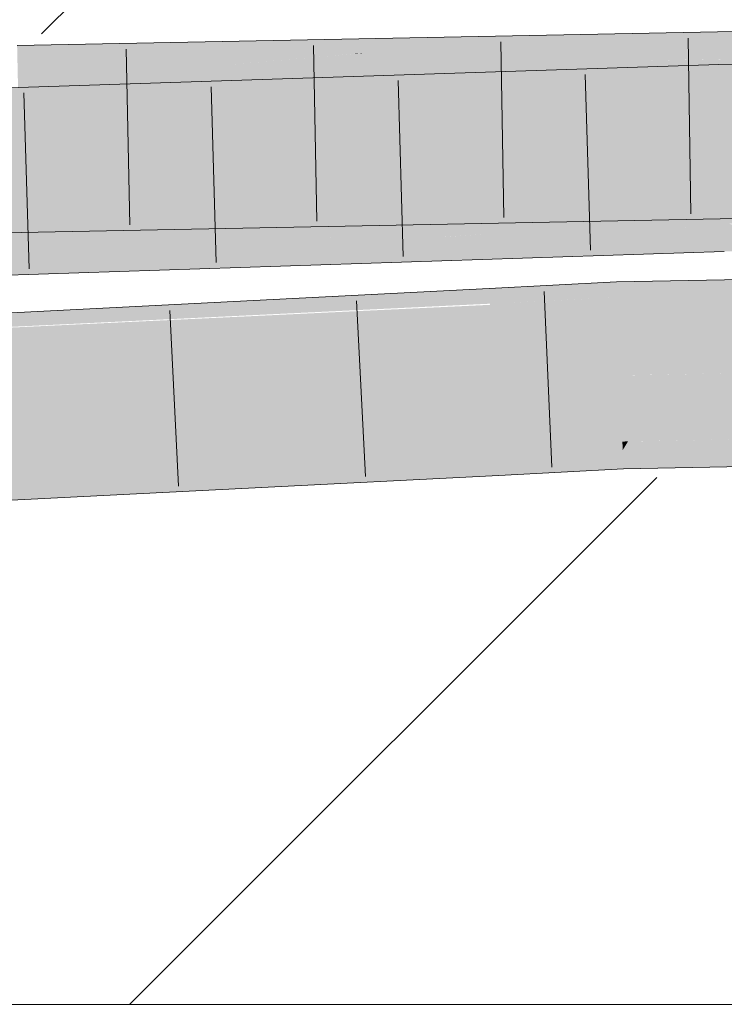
# Model space of a CAD drawing. Extents: x -620 to 3480, y 62 to 1107.
# Tile 170 of 244: x 217.79 to 218.731, y 737.566 to 738.882. Entities that reach past the tile are written whole.
import ezdxf
from ezdxf.lldxf.tags import DXFTag

# ---------------------------------------------------------------- set-up
doc = ezdxf.new("R2010")
doc.units = 0
doc.layers.get('0').update_dxf_attribs({"lineweight": 35})
doc.layers.add('E_Detail_Linie_Text_Bem', color=7, linetype='Continuous', lineweight=13)
for name, color, linetype, lineweight, true_color in [('E_Detail_Wandschraffur', 7, 'Continuous', 5, 0xc0c0c0), ('E_Leerrohr 25-A06G9GVN8I', 7, 'Continuous', 9, 0xff8000), ('E_Leerrohr 25-Shading', 7, 'Continuous', 9, 0xff8000)]:
    doc.layers.add(name, color=color, linetype=linetype, lineweight=lineweight, true_color=true_color)
tags = doc.linetypes.add('fein_strichliert', pattern=[4, 1, -2, 1]).pattern_tags.tags
tags[8:9] = [DXFTag(74, 4), DXFTag(75, 0), DXFTag(340, '0'), DXFTag(46, 0.0), DXFTag(50, 0.0), DXFTag(44, 0.0), DXFTag(45, 0.0)]
tags[6:7] = [DXFTag(74, 4), DXFTag(75, 0), DXFTag(340, '0'), DXFTag(46, 0.0), DXFTag(50, 0.0), DXFTag(44, 0.0), DXFTag(45, 0.0)]
tags[4:5] = [DXFTag(74, 4), DXFTag(75, 0), DXFTag(340, '0'), DXFTag(46, 0.0), DXFTag(50, 0.0), DXFTag(44, 0.0), DXFTag(45, 0.0)]

# ---------------------------------------------------------------- blocks, each defined once
blk = doc.blocks.new('Shading-A06G9GDR8I', base_point=(183.3344, 736.5506))
at = {"layer": 'E_Leerrohr 25-Shading', "color": 43, "true_color": 0xd7ab7f}
for points in [[(218.745, 738.8608), (218.7449, 738.8663), (218.2348, 738.8197), (218.6161, 738.8589)], [(218.6754, 738.865), (218.5314, 738.8622), (218.6161, 738.8589), (218.2525, 738.8378)], [(218.6161, 738.8589), (218.7449, 738.8663), (218.6754, 738.865)], [(218.2421, 738.8564), (217.787, 738.8475), (218.2384, 738.837), (217.7878, 738.8109)], [(218.2348, 738.8197), (218.6161, 738.8589), (217.9893, 738.8149), (218.2525, 738.8378)], [(218.745, 738.8608), (218.2348, 738.8197), (218.4338, 738.8236)], [(218.2525, 738.8378), (218.5314, 738.8622), (218.2384, 738.837), (218.2421, 738.8564)], [(218.4338, 738.8236), (218.6001, 738.8269), (218.745, 738.8608), (218.7453, 738.8468)], [(217.9893, 738.8149), (218.2383, 738.8366), (217.7878, 738.8109), (218.2384, 738.837)], [(218.2383, 738.8366), (218.2525, 738.8378), (218.2384, 738.837)], [(218.6001, 738.8269), (218.7455, 738.8298), (218.7453, 738.8468)], [(218.7245, 738.8071), (218.8759, 738.8264), (218.7242, 738.8182), (218.7733, 738.8237)], [(218.7249, 738.7933), (218.9707, 738.8288), (218.7245, 738.8071), (218.8759, 738.8264)], [(219.0607, 738.8312), (218.9707, 738.8288), (218.7252, 738.7858), (218.7249, 738.7933)], [(219.0607, 738.8312), (218.7252, 738.7858), (218.827, 738.7934)], [(218.3449, 738.7732), (218.6391, 738.8181), (218.138, 738.7664)], [(218.3449, 738.7732), (218.7242, 738.8182), (218.6391, 738.8181), (218.7241, 738.8224)], [(218.7245, 738.8071), (218.7242, 738.8182), (218.5164, 738.7789), (218.3449, 738.7732)], [(218.3479, 738.788), (218.6391, 738.8181), (218.3508, 738.8036)], [(218.6598, 738.8203), (218.3519, 738.8101), (218.6391, 738.8181), (218.3508, 738.8036)], [(218.6391, 738.8181), (218.7241, 738.8224), (218.6598, 738.8203)], [(218.7733, 738.8237), (218.7241, 738.8224), (218.7242, 738.8182)], [(218.3519, 738.8101), (216.5791, 738.7514), (218.3508, 738.8036), (216.5802, 738.7148)], [(218.138, 738.7664), (218.3479, 738.788), (216.5802, 738.7148), (218.3508, 738.8036)], [(218.5164, 738.7789), (218.6623, 738.7837), (218.7245, 738.8071), (218.7249, 738.7933)], [(218.6623, 738.7837), (218.7252, 738.7858), (218.7249, 738.7933)], [(218.827, 738.7934), (218.7252, 738.7858), (218.7902, 738.7875)], [(218.7484, 738.6461), (218.7483, 738.653), (218.6348, 738.6508)], [(217.7917, 738.6342), (217.7925, 738.5976), (218.5, 738.6481), (218.5637, 738.6463)], [(218.6751, 738.6431), (218.5637, 738.6463), (218.7488, 738.6164), (217.7925, 738.5976)], [(218.5637, 738.6463), (218.6348, 738.6508), (218.5, 738.6481)], [(218.6348, 738.6508), (218.5637, 738.6463), (218.7484, 738.6461), (218.7484, 738.6409)], [(218.6751, 738.6431), (218.7488, 738.6164), (218.7486, 738.6289)], [(218.7484, 738.6409), (218.6751, 738.6431), (218.7486, 738.6289)], [(217.7552, 738.5967), (217.7925, 738.5976), (216.8257, 738.6108), (217.7917, 738.6342)], [(218.4328, 738.5968), (218.5073, 738.6017), (218.3562, 738.5967)], [(218.545, 738.6014), (218.5073, 738.6017), (218.4554, 738.5969), (218.4328, 738.5968)], [(218.6053, 738.601), (218.545, 738.6014), (218.495, 738.5969), (218.4554, 738.5969)], [(218.6298, 738.6057), (218.5073, 738.6017), (218.545, 738.6014)], [(218.6588, 738.6016), (218.6515, 738.6027), (218.5435, 738.5979), (218.5378, 738.5985)], [(218.7128, 738.58), (218.6588, 738.6016), (218.5435, 738.5979)], [(218.7007, 738.6045), (218.6298, 738.6057), (218.6053, 738.601), (218.545, 738.6014)], [(218.7305, 738.604), (218.7304, 738.6091), (218.6298, 738.6057)], [(218.7007, 738.6045), (218.6515, 738.6027), (218.7305, 738.604), (218.6588, 738.6016)], [(218.7305, 738.604), (218.6588, 738.6016), (218.7309, 738.5914)], [(218.7309, 738.5914), (218.6588, 738.6016), (218.7313, 738.578), (218.7128, 738.58)], [(218.8699, 738.6008), (218.7304, 738.6091), (218.7305, 738.604)], [(219.1575, 738.5942), (218.7334, 738.6091), (218.8699, 738.6008), (218.7304, 738.6091)], [(218.7651, 738.6032), (218.7305, 738.604), (218.8409, 738.5753), (218.7309, 738.5914)], [(218.16, 738.5902), (216.5855, 738.5381), (218.1603, 738.5902), (218.2151, 738.5875)], [(216.5859, 738.5263), (218.2259, 738.587), (216.5855, 738.5381), (218.2151, 738.5875)], [(218.2259, 738.587), (216.5859, 738.5263), (218.2441, 738.5861), (216.5866, 738.5015)], [(218.3592, 738.592), (218.4328, 738.5968), (218.16, 738.5902), (218.3562, 738.5967)], [(218.2151, 738.5875), (218.3555, 738.5917), (218.1603, 738.5902), (218.3592, 738.592)], [(218.2259, 738.587), (218.3555, 738.5917), (218.2151, 738.5875)], [(218.3555, 738.5917), (218.2259, 738.587), (218.2441, 738.5861)], [(218.3555, 738.5917), (218.2441, 738.5861), (218.6948, 738.5713), (218.6044, 738.5683)], [(218.4328, 738.5968), (218.3555, 738.5917), (218.4554, 738.5969)], [(218.4554, 738.5969), (218.3555, 738.5917), (218.495, 738.5969)], [(218.4002, 738.5934), (218.3555, 738.5917), (218.402, 738.5933)], [(218.3555, 738.5917), (218.5654, 738.581), (218.402, 738.5933)], [(218.3555, 738.5917), (218.6948, 738.5713), (218.5654, 738.581)], [(218.5435, 738.5979), (218.5378, 738.5985), (218.402, 738.5933), (218.4002, 738.5934)], [(218.5654, 738.581), (218.5435, 738.5979), (218.402, 738.5933)], [(218.5654, 738.581), (218.7315, 738.5724), (218.5435, 738.5979), (218.7128, 738.58)], [(218.8409, 738.5753), (218.7309, 738.5914), (218.7721, 738.5735), (218.7313, 738.578)], [(218.2441, 738.5861), (216.5866, 738.5015), (218.6044, 738.5683)], [(218.6948, 738.5713), (218.7315, 738.5724), (218.5654, 738.581)], [(218.7128, 738.58), (218.7315, 738.5724), (218.7313, 738.578)], [(218.7313, 738.578), (218.7315, 738.5724), (218.7721, 738.5735)], [(218.7558, 738.517), (218.7556, 738.5349), (218.5883, 738.5139), (218.5877, 738.5316)], [(218.3034, 738.5007), (218.4185, 738.506), (217.4885, 738.4753), (218.4176, 738.5228)], [(218.5883, 738.5139), (218.5877, 738.5316), (218.4185, 738.506), (218.4176, 738.5228)], [(218.5111, 738.5072), (218.5884, 738.511), (218.4185, 738.506), (218.5883, 738.5139)], [(218.5885, 738.5093), (218.5884, 738.511), (218.4187, 738.5011), (218.4187, 738.5026)], [(218.4187, 738.5011), (218.4192, 738.4915), (218.5885, 738.5093), (218.5889, 738.4993)], [(218.7558, 738.5146), (218.7558, 738.517), (218.5884, 738.511), (218.5883, 738.5139)], [(218.7558, 738.5128), (218.7558, 738.5146), (218.5885, 738.5093), (218.5884, 738.511)], [(218.5885, 738.5093), (218.5889, 738.4993), (218.7558, 738.5128), (218.7559, 738.5024)], [(216.6348, 738.4245), (218.3034, 738.5007), (216.6345, 738.4317), (217.4885, 738.4753)], [(216.6351, 738.4163), (218.3033, 738.5007), (216.6348, 738.4245)], [(216.6351, 738.4163), (218.4187, 738.5026), (218.3033, 738.5007), (218.4186, 738.5043)], [(216.6351, 738.4163), (216.6354, 738.4108), (218.4187, 738.5011), (218.4192, 738.4915)], [(218.4186, 738.5043), (218.4185, 738.506), (218.3033, 738.5007)], [(218.5111, 738.5072), (218.4185, 738.506), (218.4186, 738.5043)], [(218.4187, 738.5026), (218.5111, 738.5072), (218.4186, 738.5043)], [(218.4192, 738.4915), (218.4195, 738.4862), (218.5889, 738.4993), (218.589, 738.4951)], [(218.5889, 738.4993), (218.589, 738.4951), (218.7559, 738.5024), (218.7559, 738.4983)], [(216.6354, 738.4108), (216.6361, 738.3951), (218.4192, 738.4915), (218.4195, 738.4862)], [(218.5958, 738.3069), (218.5954, 738.3184), (218.4292, 738.296), (218.4285, 738.3096)], [(218.5958, 738.3069), (218.6028, 738.3185), (218.5954, 738.3184)], [(218.5958, 738.3069), (218.7576, 738.311), (218.6028, 738.3185), (218.7575, 738.3205)], [(218.5967, 738.2818), (218.7579, 738.2849), (218.5958, 738.3069), (218.7576, 738.311)], [(218.7575, 738.3205), (218.7575, 738.3215), (218.6028, 738.3185)], [(218.3872, 738.3076), (216.6438, 738.2186), (216.6449, 738.1935)], [(216.6454, 738.1819), (218.3872, 738.3076), (216.6449, 738.1935)], [(218.3872, 738.3076), (216.6454, 738.1819), (218.4292, 738.296), (216.6471, 738.1821)], [(218.3872, 738.3076), (218.4292, 738.296), (218.4285, 738.3096)], [(218.4304, 738.2731), (218.5967, 738.2818), (218.4292, 738.296), (218.5958, 738.3069)], [(216.6471, 738.1821), (218.4304, 738.2731), (218.4292, 738.296)]]:
    blk.add_solid(points, dxfattribs=at)
at = {"layer": 'E_Leerrohr 25-Shading', "color": 31, "true_color": 0xfabd7f}
for points in [[(218.6001, 738.8269), (218.4338, 738.8236), (218.5735, 738.738), (218.4124, 738.7348)], [(218.5735, 738.738), (218.7103, 738.7407), (218.6001, 738.8269), (218.743, 738.8297)], [(218.7103, 738.7407), (218.7469, 738.7414), (218.743, 738.8297), (218.7455, 738.8298)], [(217.9893, 738.8149), (217.7878, 738.8109), (217.9763, 738.7262), (217.7897, 738.7225)], [(218.2179, 738.731), (218.2348, 738.8197), (217.9763, 738.7262), (217.9893, 738.8149)], [(218.4124, 738.7348), (218.4338, 738.8236), (218.2179, 738.731), (218.2348, 738.8197)], [(218.6623, 738.7837), (218.643, 738.7174), (218.7252, 738.7858), (218.7271, 738.7193)], [(218.7657, 738.72), (218.7902, 738.7875), (218.7271, 738.7193), (218.7252, 738.7858)], [(218.3287, 738.6842), (218.3449, 738.7732), (218.1255, 738.6775), (218.138, 738.7664)], [(218.5164, 738.7789), (218.3449, 738.7732), (218.4956, 738.6898), (218.3287, 738.6842)], [(218.5164, 738.7789), (218.5013, 738.7142), (218.6623, 738.7837), (218.643, 738.7174)], [(216.5802, 738.7148), (218.1364, 738.7553), (218.138, 738.7664)], [(218.1364, 738.7553), (216.5802, 738.7148), (218.1292, 738.7034), (217.3751, 738.6835)], [(218.4656, 738.7123), (218.4922, 738.7154), (218.2179, 738.731), (218.4124, 738.7348)], [(218.5735, 738.738), (218.4124, 738.7348), (218.6049, 738.7285), (218.4922, 738.7154)], [(218.6049, 738.7285), (218.7103, 738.7407), (218.5735, 738.738)], [(218.7103, 738.7407), (218.6049, 738.7285), (218.7471, 738.727), (218.7478, 738.6852)], [(218.7471, 738.727), (218.7469, 738.7414), (218.7103, 738.7407)], [(218.2254, 738.6891), (217.9763, 738.7262), (217.7906, 738.6837), (217.7897, 738.7225)], [(218.3332, 738.7088), (218.2179, 738.731), (218.1292, 738.7034), (217.9763, 738.7262)], [(218.4656, 738.7123), (218.2179, 738.731), (218.3332, 738.7088)], [(218.7478, 738.6852), (218.6049, 738.7285), (218.7483, 738.6531), (218.4922, 738.7154)], [(218.643, 738.7174), (218.6362, 738.6944), (218.7271, 738.7193), (218.7278, 738.6974)], [(218.7577, 738.6982), (218.7657, 738.72), (218.7278, 738.6974), (218.7271, 738.7193)], [(218.2428, 738.6865), (218.3716, 738.7014), (218.1292, 738.7034), (218.3332, 738.7088)], [(218.3716, 738.7014), (218.4656, 738.7123), (218.3332, 738.7088)], [(218.6348, 738.6508), (218.4656, 738.7123), (218.3716, 738.7014)], [(218.5011, 738.7133), (218.4922, 738.7154), (218.4656, 738.7123)], [(218.6348, 738.6508), (218.7483, 738.6531), (218.4656, 738.7123), (218.5011, 738.7133)], [(218.5013, 738.7142), (218.4956, 738.6898), (218.643, 738.7174), (218.6362, 738.6944)], [(217.0897, 738.6744), (217.7906, 738.6837), (217.7903, 738.6945)], [(217.3751, 738.6835), (217.5312, 738.6774), (218.1292, 738.7034), (218.1275, 738.6915)], [(218.6292, 738.6519), (218.3716, 738.7014), (218.4844, 738.6505), (218.2428, 738.6865)], [(218.515, 738.6851), (218.6362, 738.6944), (218.4956, 738.6898)], [(218.6362, 738.6944), (218.515, 738.6851), (218.7287, 738.6671), (218.7296, 738.6345)], [(218.7287, 738.6671), (218.7278, 738.6974), (218.6362, 738.6944)], [(218.9823, 738.6157), (218.7577, 738.6982), (218.7287, 738.6671), (218.7278, 738.6974)], [(217.791, 738.6631), (217.7906, 738.6837), (216.8243, 738.6661), (217.2076, 738.676)], [(217.539, 738.6581), (217.8707, 738.6691), (217.5404, 738.6776), (217.8724, 738.6855)], [(217.7906, 738.6837), (218.2428, 738.6865), (218.2254, 738.6891)], [(217.7906, 738.6837), (217.8369, 738.6639), (218.2428, 738.6865), (218.0802, 738.6676)], [(217.8369, 738.6639), (217.7906, 738.6837), (217.791, 738.6631)], [(217.8707, 738.6691), (218.1255, 738.6775), (217.8724, 738.6855), (218.1275, 738.6915)], [(218.3421, 738.6717), (218.2428, 738.6865), (218.0802, 738.6676)], [(218.3794, 738.6748), (218.3287, 738.6842), (218.2263, 738.6631), (218.1255, 738.6775)], [(218.4956, 738.6898), (218.3287, 738.6842), (218.515, 738.6851), (218.3794, 738.6748)], [(218.7296, 738.6345), (218.515, 738.6851), (218.7304, 738.6097), (218.3794, 738.6748)], [(217.791, 738.6631), (216.8243, 738.6661), (216.8248, 738.6461)], [(218.052, 738.6498), (217.8707, 738.6691), (217.8517, 738.6346), (217.539, 738.6581)], [(217.8369, 738.6639), (217.8818, 738.6447), (218.0802, 738.6676)], [(218.2263, 738.6631), (218.1255, 738.6775), (218.052, 738.6498), (217.8707, 738.6691)], [(217.8818, 738.6447), (218.4844, 738.6505), (218.0802, 738.6676), (218.3421, 738.6717)], [(218.7304, 738.6097), (218.3794, 738.6748), (218.6298, 738.6057), (218.2263, 738.6631)], [(218.907, 738.6137), (218.7287, 738.6671), (218.8251, 738.6116), (218.7296, 738.6345)], [(218.9823, 738.6157), (218.7287, 738.6671), (218.907, 738.6137)], [(216.8248, 738.6461), (216.8251, 738.6354), (217.791, 738.6631), (217.7914, 738.6437)], [(217.8517, 738.6346), (217.539, 738.6581), (217.6192, 738.6169), (217.0872, 738.6431)], [(217.7914, 738.6437), (217.8818, 738.6447), (217.791, 738.6631), (217.8369, 738.6639)], [(218.6298, 738.6057), (218.2263, 738.6631), (218.5073, 738.6017), (218.052, 738.6498)], [(218.7483, 738.6531), (218.6348, 738.6508), (218.7483, 738.653)], [(217.7914, 738.6437), (216.8251, 738.6354), (217.7917, 738.6342), (216.8255, 738.6161)], [(217.7917, 738.6342), (217.8818, 738.6447), (217.7914, 738.6437)], [(218.5, 738.6481), (218.4844, 738.6505), (217.7917, 738.6342), (217.8818, 738.6447)], [(218.5073, 738.6017), (218.052, 738.6498), (218.3562, 738.5967), (217.8517, 738.6346)], [(218.5, 738.6481), (218.6348, 738.6508), (218.4844, 738.6505), (218.6292, 738.6519)], [(216.8255, 738.6161), (216.8257, 738.6108), (217.7917, 738.6342)], [(218.3562, 738.5967), (217.8517, 738.6346), (218.16, 738.5902), (217.6192, 738.6169)], [(218.7296, 738.6345), (218.7304, 738.6091), (218.8251, 738.6116)], [(217.6192, 738.6169), (216.5855, 738.5381), (218.16, 738.5902)], [(218.7304, 738.6097), (218.6298, 738.6057), (218.7304, 738.6091)], [(218.5912, 738.4346), (218.589, 738.4951), (218.4223, 738.4312), (218.4195, 738.4862)], [(218.7565, 738.4353), (218.7559, 738.4983), (218.5912, 738.4346), (218.589, 738.4951)], [(218.4223, 738.4312), (218.4195, 738.4862), (216.6427, 738.3955)], [(216.6361, 738.3951), (218.4223, 738.4312), (216.6427, 738.3955)], [(216.6361, 738.3951), (218.3857, 738.3959), (218.4223, 738.4312), (218.424, 738.3979)], [(218.424, 738.3979), (218.5922, 738.4067), (218.4223, 738.4312), (218.5912, 738.4346)], [(218.5912, 738.4346), (218.7567, 738.4124), (218.7565, 738.4353)], [(218.5912, 738.4346), (218.5922, 738.4067), (218.7567, 738.4124), (218.5993, 738.4069)], [(218.5954, 738.3184), (218.5922, 738.4067), (218.4285, 738.3096), (218.424, 738.3979)], [(218.7575, 738.3215), (218.7567, 738.4099), (218.5954, 738.3184), (218.5922, 738.4067)], [(218.5993, 738.4069), (218.7567, 738.4099), (218.7567, 738.4124)], [(218.3857, 738.3959), (216.6361, 738.3951), (216.6373, 738.3674)], [(216.6399, 738.3068), (218.3857, 738.3959), (216.6373, 738.3674)], [(216.6438, 738.2186), (218.3872, 738.3076), (216.6399, 738.3068), (218.3857, 738.3959)], [(218.3872, 738.3076), (218.4285, 738.3096), (218.3857, 738.3959), (218.424, 738.3979)]]:
    blk.add_solid(points, dxfattribs=at)
blk = doc.blocks.new('Referenz-A06G9GVP8I')
at = {"layer": 'E_Detail_Linie_Text_Bem', "linetype": 'Continuous', "ltscale": 0.13}
blk.add_line((261.4478, 737.5663), (213.4698, 737.5663), dxfattribs=at)
at = {"layer": 'E_Detail_Wandschraffur', "linetype": 'fein_strichliert', "ltscale": 0.13}
blk.add_line((217.8196, 738.863), (219.023, 740.0663), dxfattribs=at)
at = {"layer": 'E_Detail_Wandschraffur', "linetype": 'ByBlock', "ltscale": 0.13}
blk.add_line((217.9372, 737.5663), (218.6412, 738.2703), dxfattribs=at)
at = {"layer": 'E_Leerrohr 25-A06G9GVN8I', "linetype": 'Continuous', "ltscale": 0.13}
for p, q in [((220.8385, 738.8777), (218.7241, 738.8224)), ((218.7449, 738.8664), (217.787, 738.8475)), ((218.433, 738.8527), (218.4371, 738.6178)), ((218.6831, 738.8576), (218.6869, 738.6227)), ((217.9327, 738.8429), (217.9376, 738.6079)), ((218.1828, 738.8478), (218.1874, 738.6128)), ((218.7241, 738.8224), (216.5791, 738.7514)), ((218.2958, 738.8007), (218.3028, 738.5658)), ((218.5457, 738.809), (218.5527, 738.5741)), ((218.046, 738.7924), (218.053, 738.5575)), ((217.7961, 738.7842), (217.8031, 738.5493)), ((218.7488, 738.6164), (217.7925, 738.5976)), ((217.7925, 738.5976), (216.8266, 738.5742)), ((218.7315, 738.5725), (216.5866, 738.5015)), ((218.7556, 738.5349), (218.5877, 738.5316)), ((218.4176, 738.5228), (216.6345, 738.4317)), ((218.5877, 738.5316), (218.4176, 738.5228)), ((218.4908, 738.5191), (218.5013, 738.2843)), ((218.2404, 738.5062), (218.2523, 738.2715)), ((217.9909, 738.4935), (218.0025, 738.2587)), ((218.7579, 738.2849), (218.5967, 738.2818)), ((218.4304, 738.2731), (216.6454, 738.182)), ((218.5967, 738.2818), (218.4304, 738.2731))]:
    blk.add_line(p, q, dxfattribs=at)

msp = doc.modelspace()

# ---------------------------------------------------------------- block references
at = {"color": 8, "lineweight": 25, "ltscale": 0.25, "true_color": 0x808080}
msp.add_blockref('Referenz-A06G9GVP8I', (0, 0), dxfattribs=at)
msp.add_blockref('Shading-A06G9GDR8I', (183.3344, 736.5506))

doc.saveas('drawing.dxf')
